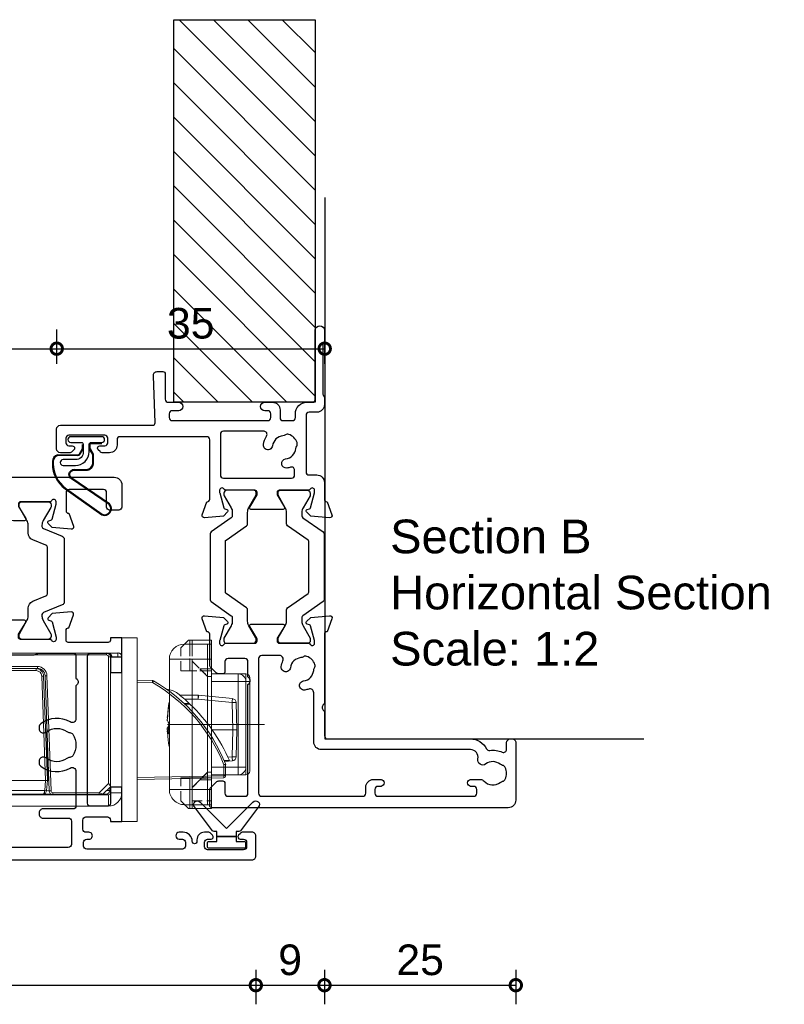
# Model space of a CAD drawing. Header units: millimetres. Extents: x 80 to 17288, y -2623 to 7492.
# Tile 41 of 125: x 387 to 487, y 6015 to 6143. Entities that reach past the tile are written whole.
import ezdxf

# ---------------------------------------------------------------- set-up
doc = ezdxf.new("R2010")
doc.units = ezdxf.units.MM
doc.linetypes.add('TH50 BF Type 5$0$CENTERX2', pattern=[20.32, 12.7, -2.54, 2.54, -2.54])
doc.linetypes.add('TH50 BF Type 5$0$HIDDEN', pattern=[1.905, 1.27, -0.635])
for name, color, linetype in [('Extrusion', 2, 'Continuous'), ('Gray', 8, 'Continuous'), ('Gussets', 1, 'Continuous'), ('polyamide', 6, 'Continuous')]:
    doc.layers.add(name, color=color, linetype=linetype)
doc.layers.add('UNO-Dark Grey', color=7, linetype='Continuous', lineweight=13, true_color=0x44474e)
doc.styles.add('UNO Text', font='arial.ttf')
doc.dimstyles.new('UNO', dxfattribs={"dimtxt": 2, "dimasz": 1.5, "dimexe": 1.25, "dimexo": 0.625, "dimtad": 1, "dimdec": 1, "dimzin": 9, "dimtxsty": 'UNO Text', "dimblk": 'DOTSMALL', "dimcen": 2.5, "dimadec": 0, "dimazin": 0, "dimtfac": 1, "dimtdec": 1, "dimtmove": 0, "dimatfit": 3, "dimfxl": 1, "dimfxlon": 1, "dimarcsym": 0})

# ---------------------------------------------------------------- blocks, each defined once
blk = doc.blocks.new('_DotSmall')
at = {"color": 0, "linetype": 'ByBlock', "const_width": 0.5}
blk.add_lwpolyline([(-0.0625, 0, 1), (0.0625, 0, 1)], format="xyb", close=True, dxfattribs=at)
blk = doc.blocks.new('*D8')
at = {"color": 0, "lineweight": -2, "transparency": 16777216}
for p, q in [((317.48, 6098.43), (317.48, 6102.93)), ((391.47, 6098.43), (391.47, 6102.93)), ((317.48, 6100.43), (391.47, 6100.43))]:
    blk.add_line(p, q, dxfattribs=at)
at = {"layer": 'Defpoints', "color": 0, "transparency": 16777216}
for p in [(391.47, 6100.43), (391.47, 6088.68), (317.48, 6081.63)]:
    blk.add_point(p, dxfattribs=at)
at = {"color": 0, "lineweight": -2, "transparency": 16777216, "xscale": 3, "yscale": 3, "zscale": 3, "rotation": 180}
blk.add_blockref('_DotSmall', (317.48, 6100.43), dxfattribs=at)
at = {"color": 0, "lineweight": -2, "transparency": 16777216, "xscale": 3, "yscale": 3, "zscale": 3}
blk.add_blockref('_DotSmall', (391.47, 6100.43), dxfattribs=at)
at = {"color": 0, "transparency": 16777216, "insert": (354.47, 6103.68), "char_height": 4, "attachment_point": 5, "style": 'UNO Text'}
blk.add_mtext('74', dxfattribs=at)
blk = doc.blocks.new('*D9')
at = {"color": 0, "lineweight": -2, "transparency": 16777216}
for p, q in [((391.47, 6098.43), (391.47, 6102.93)), ((426.48, 6098.43), (426.48, 6102.93)), ((391.47, 6100.43), (426.48, 6100.43))]:
    blk.add_line(p, q, dxfattribs=at)
at = {"layer": 'Defpoints', "color": 0, "transparency": 16777216}
for p in [(426.48, 6100.43), (391.47, 6088.68), (426.48, 6084.8)]:
    blk.add_point(p, dxfattribs=at)
at = {"color": 0, "lineweight": -2, "transparency": 16777216, "xscale": 3, "yscale": 3, "zscale": 3, "rotation": 180}
blk.add_blockref('_DotSmall', (391.47, 6100.43), dxfattribs=at)
at = {"color": 0, "lineweight": -2, "transparency": 16777216, "xscale": 3, "yscale": 3, "zscale": 3}
blk.add_blockref('_DotSmall', (426.48, 6100.43), dxfattribs=at)
at = {"color": 0, "transparency": 16777216, "insert": (408.97, 6103.73), "char_height": 4, "attachment_point": 5, "style": 'UNO Text'}
blk.add_mtext('35', dxfattribs=at)
blk = doc.blocks.new('*D15')
at = {"color": 0, "lineweight": -2, "transparency": 16777216}
for p, q in [((337.48, 6019.24), (337.48, 6014.74)), ((417.48, 6019.24), (417.48, 6014.74)), ((337.48, 6017.24), (417.48, 6017.24))]:
    blk.add_line(p, q, dxfattribs=at)
at = {"layer": 'Defpoints', "color": 0, "transparency": 16777216}
for p in [(337.48, 6061.38), (417.48, 6034.63), (417.48, 6017.24)]:
    blk.add_point(p, dxfattribs=at)
at = {"color": 0, "lineweight": -2, "transparency": 16777216, "xscale": 3, "yscale": 3, "zscale": 3, "rotation": 180}
blk.add_blockref('_DotSmall', (337.48, 6017.24), dxfattribs=at)
at = {"color": 0, "lineweight": -2, "transparency": 16777216, "xscale": 3, "yscale": 3, "zscale": 3}
blk.add_blockref('_DotSmall', (417.48, 6017.24), dxfattribs=at)
at = {"color": 0, "transparency": 16777216, "insert": (377.48, 6020.53), "char_height": 4, "attachment_point": 5, "style": 'UNO Text'}
blk.add_mtext('80', dxfattribs=at)
blk = doc.blocks.new('*D16')
at = {"color": 0, "lineweight": -2, "transparency": 16777216}
for p, q in [((417.48, 6019.24), (417.48, 6014.74)), ((426.45, 6019.24), (426.45, 6014.74)), ((417.48, 6017.24), (426.45, 6017.24))]:
    blk.add_line(p, q, dxfattribs=at)
at = {"layer": 'Defpoints', "color": 0, "transparency": 16777216}
for p in [(426.45, 6094.18), (417.48, 6035.43), (426.45, 6017.24)]:
    blk.add_point(p, dxfattribs=at)
at = {"color": 0, "lineweight": -2, "transparency": 16777216, "xscale": 3, "yscale": 3, "zscale": 3, "rotation": 180}
blk.add_blockref('_DotSmall', (417.48, 6017.24), dxfattribs=at)
at = {"color": 0, "lineweight": -2, "transparency": 16777216, "xscale": 3, "yscale": 3, "zscale": 3}
blk.add_blockref('_DotSmall', (426.45, 6017.24), dxfattribs=at)
at = {"color": 0, "transparency": 16777216, "insert": (421.96, 6020.53), "char_height": 4, "attachment_point": 5, "style": 'UNO Text'}
blk.add_mtext('9', dxfattribs=at)
blk = doc.blocks.new('*D17')
at = {"color": 0, "lineweight": -2, "transparency": 16777216}
for p, q in [((426.45, 6019.24), (426.45, 6014.74)), ((451.45, 6019.24), (451.45, 6014.74)), ((426.45, 6017.24), (451.45, 6017.24))]:
    blk.add_line(p, q, dxfattribs=at)
at = {"layer": 'Defpoints', "color": 0, "transparency": 16777216}
for p in [(426.45, 6094.18), (451.45, 6044.6), (451.45, 6017.24)]:
    blk.add_point(p, dxfattribs=at)
at = {"color": 0, "lineweight": -2, "transparency": 16777216, "xscale": 3, "yscale": 3, "zscale": 3, "rotation": 180}
blk.add_blockref('_DotSmall', (426.45, 6017.24), dxfattribs=at)
at = {"color": 0, "lineweight": -2, "transparency": 16777216, "xscale": 3, "yscale": 3, "zscale": 3}
blk.add_blockref('_DotSmall', (451.45, 6017.24), dxfattribs=at)
at = {"color": 0, "transparency": 16777216, "insert": (438.95, 6020.53), "char_height": 4, "attachment_point": 5, "style": 'UNO Text'}
blk.add_mtext('25', dxfattribs=at)
blk = doc.blocks.new('BACKSEAL1.5')
at = {"layer": 'Gussets'}
for points in [[(-0.35, -2.9), (0.3, -2.9), (0.3, -1.65), (0.3, -0.4), (-0.35, -0.4), (-0.35, -0.02, 0.233448), (-0.45, 0.18), (-3.55, 2.55, 0.936585), (-4.2, 1.8), (-0.75, -1.65), (-4.2, -5.1, 0.936585), (-3.55, -5.85), (-0.45, -3.48, 0.233448), (-0.35, -3.28)], [(1.6, 0.85), (1.2, 0.85, 0.414214), (0.95, 0.6), (0.95, -0.4), (0.3, -0.4), (0.3, -1.65), (0.3, -2.9), (0.95, -2.9), (0.95, -3.9, 0.414214), (1.2, -4.15), (1.6, -4.15, 0.414214), (1.85, -3.9), (1.85, -1.65), (1.85, 0.6, 0.414214)]]:
    blk.add_lwpolyline(points, format="xyb", close=True, dxfattribs=at)
blk = doc.blocks.new('521000')
at = {"layer": 'Extrusion'}
for points in [[(51, 28.8), (51.5, 28.8, -0.414214), (53, 27.3), (53, 26.6, 0.414214), (53.4, 26.2), (62.41, 26.2, -0.986364), (62.41, 25), (61, 25, -0.198912), (60.79, 25.09), (60.77, 25.11, 0.198912), (60.55, 25.2), (54.07, 25.2, 0.198912), (53.86, 25.11), (53.84, 25.09, -0.198962), (53.63, 25), (52.7, 25, -0.41415), (51.7, 26), (51.7, 27, 0.414214), (51.3, 27.4), (43.9, 27.4, 0.414214), (43.5, 27), (43.5, 26, -0.41422), (42.5, 25), (40.3, 25, 0.414157), (40, 24.7), (40, 24.64), (38.3, 24.02, -0.548619), (37.9, 24.33), (38.12, 26.8), (38.66, 27.34, -0.57735), (38.99, 27.25), (39.07, 26.97, 0.267949), (39.21, 26.83), (41.16, 26.31, 0.065543), (41.24, 26.3), (41.5, 26.3, 0.767227), (41.65, 26.86, -0.267949), (41.5, 27.12), (41.5, 30.9, 0.414214), (41.2, 31.2), (40.89, 31.2), (39.3, 30.23, -0.579702), (39, 30.4), (39, 34.6, -0.576766), (39.3, 34.77), (40.89, 33.8), (41.2, 33.8, 0.414214), (41.5, 34.1), (41.5, 37.88, -0.267949), (41.65, 38.14, 0.767227), (41.5, 38.7), (41.24, 38.7, 0.065543), (41.16, 38.69), (39.21, 38.17, 0.267949), (39.07, 38.02), (38.99, 37.75, -0.57735), (38.66, 37.66), (38.12, 38.2), (37.9, 40.67, -0.548619), (38.3, 40.98), (40, 40.36), (40, 40.3, 0.414157), (40.3, 40), (48.1, 40, 0.414217), (48.5, 40.4), (48.5, 51.7, 0.414214), (48.1, 52.1), (47.4, 52.1, -0.414193), (46.4, 53.1), (46.4, 53.97, -0.2), (46.55, 54.32), (46.79, 54.56, -0.2), (47, 54.65, -0.41), (47.3, 54.35), (47.3, 53.7, 0.414189), (47.7, 53.3), (48.3, 53.3, 0.414214), (48.7, 53.7), (48.7, 58.4, 0.414214), (48.3, 58.8), (47.7, 58.8, 0.41418), (47.3, 58.4), (47.3, 58.1), (47.3, 57.95, -0.41), (47, 57.65, -0.2), (46.79, 57.74), (46.55, 57.98, -0.2), (46.4, 58.33), (46.4, 59.5, -0.41), (46.9, 60), (49.5, 60, -0.41), (50, 59.5), (50, 47.44, 0.425129), (50.31, 47.14), (56.45, 47.36, -0.4453), (57, 46.87), (57, 46.1, -0.414214), (56.7, 45.8), (53.4, 45.8, 0.41428), (53, 45.4), (53, 44.05, -1), (51.9, 44.05), (51.9, 44.9, 0.414129), (51.5, 45.3), (51, 45.3, 0.414234), (50.6, 44.9), (50.6, 32.4, 0.414214), (51, 32), (51.5, 32, 0.414205), (51.9, 32.4), (51.9, 32.8, -0.996705), (53, 32.8), (53, 31.8, -0.414566), (52, 30.8), (51, 30.8, 0.414214), (50.6, 30.4), (50.6, 29.2, 0.414213)], [(21.5, 27.12, -0.267769), (21.35, 26.86, 0.76736), (21.5, 26.3), (21.76, 26.3, 0.065543), (21.84, 26.31), (23.79, 26.83, 0.267949), (23.93, 26.97), (24.01, 27.25, -0.57735), (24.34, 27.34), (24.88, 26.8), (25.1, 24.33, -0.548619), (24.7, 24.02), (23, 24.64), (23, 24.7, 0.414071), (22.7, 25), (13.6, 25), (13.45, 25.15, 0.414214), (12.75, 25.15), (12.6, 25), (9.4, 25, 0.414214), (9, 24.6), (9, 5.93, -0.277503), (7.71, 3.81, 0.316398), (7.5, 3.4, -0.138989), (7.26, 1.76, 0.543442), (7.63, 1.2), (8.5, 1.2, -0.414081), (9, 0.7), (9, 0.5, -0.414214), (8.5, 0), (1, 0, -0.414213), (0, 1), (0, 39.7, -0.414214), (0.3, 40), (2.29, 40, -0.198912), (2.65, 39.85), (3.35, 39.15, -0.198913), (3.5, 38.79), (3.5, 38.3, -0.414214), (3.2, 38), (1.9, 38, 0.414214), (1.5, 37.6), (1.5, 35.4, 0.414214), (1.9, 35), (16.1, 35), (16.25, 34.85, 0.414214), (16.95, 34.85), (17.1, 35), (19.1, 35, 0.414214), (19.5, 35.4), (19.5, 37.6, 0.414214), (19.1, 38), (17.8, 38, -0.414214), (17.5, 38.3), (17.5, 38.79, -0.2), (17.65, 39.15), (18.35, 39.85, -0.2), (18.71, 40), (22.7, 40, 0.414071), (23, 40.3), (23, 40.36), (24.7, 40.98, -0.548619), (25.1, 40.67), (24.88, 38.2), (24.34, 37.66, -0.57735), (24.01, 37.75), (23.93, 38.02, 0.267949), (23.79, 38.17), (21.84, 38.69, 0.065543), (21.76, 38.7), (21.5, 38.7, 0.76736), (21.35, 38.14, -0.267949), (21.5, 37.88), (21.5, 34.1, 0.414214), (21.8, 33.8), (22.02, 33.8, 0.137872), (22.17, 33.84), (23.7, 34.77, -0.585524), (24, 34.6), (24, 30.4, -0.585524), (23.7, 30.23), (22.17, 31.16, 0.137872), (22.02, 31.2), (21.8, 31.2, 0.414214), (21.5, 30.9)], [(2.7, 19.6, -0.414202), (3.7, 18.6), (3.7, 17.6, -0.889365), (2.8, 17.6), (2.8, 18, 0.414214), (2.4, 18.4), (1.9, 18.4, 0.414202), (1.5, 18), (1.5, 5.5, 0.414213), (1.9, 5.1), (2.4, 5.1, 0.414215), (2.8, 5.5), (2.8, 5.9, -0.889355), (3.7, 5.9), (3.7, 4.61, -0.219162), (3.49, 4.15, 0.403571), (3.32, 2.03, -0.12305), (3.46, 1.72, 0.239134), (3.74, 1.37, 0.221126), (5.26, 1.37, 0.239134), (5.54, 1.72, -0.12305), (5.68, 2.03, 0.347448), (5.72, 3.93, -0.702074), (6.38, 4.96, 0.481745), (7.6, 5.94), (7.6, 25.4, -0.414156), (8.6, 26.4), (15.04, 26.4, 0.513003), (15.51, 27.06, -0.048433), (15.39, 27.57, -1.000832), (16.58, 27.73, 0.348271), (17.95, 26.41, -0.12305), (18.27, 26.3, 0.239134), (18.72, 26.24, 0.221428), (19.79, 27.31, 0.239134), (19.74, 27.76, -0.12305), (19.62, 28.08, 0.348271), (18.3, 29.45, -1.000832), (18.46, 30.64, -0.070793), (19.2, 30.43, 0.541477), (19.9, 30.89), (19.9, 33.2, 0.414214), (19.5, 33.6), (1.9, 33.6, 0.414214), (1.5, 33.2), (1.5, 20, 0.414214), (1.9, 19.6)]]:
    blk.add_lwpolyline(points, format="xyb", close=True, dxfattribs=at)
blk.add_lwpolyline([(48.58, 32.57, 0.59317), (49.2, 32.9), (49.2, 38.2, 0.414223), (48.8, 38.6), (43.48, 38.6, 0.40033), (43.1, 38.2), (43.1, 29.3, 0.414214), (43.5, 28.9), (44.13, 28.9, 0.510119), (44.51, 29.42, -0.046438), (44.4, 29.92, -0.995868), (45.59, 30.07, 0.348271), (46.96, 28.75, -0.12305), (47.28, 28.63, 0.239134), (47.72, 28.58, 0.221428), (48.8, 29.65, 0.239134), (48.74, 30.1, -0.12305), (48.63, 30.42, 0.348271), (47.31, 31.79, -1.000832), (47.47, 32.98, -0.110255), (48.58, 32.57)], format="xyb", dxfattribs=at)
blk.add_lwpolyline([(21.5, 27.73), (21.5, 27.73)], close=True, dxfattribs=at)
at = {"layer": 'polyamide'}
for points in [[(21.9, 33.94), (22.11, 33.94, 0.131652), (22.21, 33.97), (23.79, 34.88, -0.131652), (24.39, 35.04), (25.88, 35.04, 0.244698), (26.13, 35.17), (28.01, 37.85, -0.244698), (28.18, 37.94), (34.82, 37.94, -0.244698), (34.99, 37.85), (36.87, 35.17, 0.244698), (37.11, 35.04), (38.61, 35.04, -0.131652), (39.21, 34.88), (40.84, 33.94), (41.2, 33.94, 0.414214), (41.5, 34.24), (41.5, 37.74, 0.414214), (41.1, 38.14), (40.89, 38.14, 0.131652), (40.79, 38.11), (39.21, 37.2, -0.131652), (38.61, 37.04), (38.16, 37.04, -0.244698), (37.91, 37.17), (36.06, 39.81, 0.244698), (35.81, 39.94), (27.19, 39.94, 0.244698), (26.94, 39.81), (25.09, 37.17, -0.103471), (25, 37.08, -0.13774), (24.84, 37.04), (24.39, 37.04, -0.131652), (23.79, 37.2), (22.16, 38.14), (21.8, 38.14, 0.414998), (21.5, 37.84), (21.5, 34.34, 0.414214)], [(21.9, 31.06), (22.11, 31.06, -0.131652), (22.21, 31.03), (23.79, 30.12, 0.131652), (24.39, 29.96), (25.88, 29.96, -0.244698), (26.13, 29.83), (28.01, 27.15, 0.244698), (28.18, 27.06), (34.82, 27.06, 0.244698), (34.99, 27.15), (36.87, 29.83, -0.244698), (37.11, 29.96), (38.61, 29.96, 0.131652), (39.21, 30.12), (40.84, 31.06), (41.2, 31.06, -0.414214), (41.5, 30.76), (41.5, 27.26, -0.414214), (41.1, 26.86), (40.89, 26.86, -0.131652), (40.79, 26.89), (39.21, 27.8, 0.131652), (38.61, 27.96), (38.16, 27.96, 0.244698), (37.91, 27.83), (36.06, 25.19, -0.244698), (35.81, 25.06), (27.19, 25.06, -0.244698), (26.94, 25.19), (25.09, 27.83, 0.103471), (25, 27.92, 0.13774), (24.84, 27.96), (24.39, 27.96, 0.131652), (23.79, 27.8), (22.16, 26.86), (21.8, 26.86, -0.414998), (21.5, 27.16), (21.5, 30.66, -0.414214)]]:
    blk.add_lwpolyline(points, format="xyb", close=True, dxfattribs=at)
blk = doc.blocks.new('522200')
at = {"layer": 'Extrusion'}
for points in [[(48.4, 19.9), (48.4, 24.4, 0.414214), (48, 24.8), (45.6, 24.8, 0.414214), (45.3, 24.5), (45.3, 24.44), (43.6, 23.82, -0.548619), (43.2, 24.13), (43.42, 26.6), (43.96, 27.14, -0.57735), (44.29, 27.05), (44.37, 26.77, 0.267949), (44.51, 26.63), (46.5, 26.1), (46.8, 26.1, 0.767327), (46.95, 26.66, -0.267949), (46.8, 26.92), (46.8, 30.73, 0.414214), (46.5, 31.03), (46.19, 31.03), (44.6, 30.06, -0.585524), (44.3, 30.23), (44.3, 31.65, -0.261413), (44.78, 32.51), (47.92, 34.42, 0.261413), (48.4, 35.28), (48.4, 69.55, 0.261413), (47.92, 70.4), (44.78, 72.32, -0.261413), (44.3, 73.17), (44.3, 74.6, -0.585524), (44.6, 74.77), (46.19, 73.8), (46.5, 73.8, 0.414214), (46.8, 74.1), (46.8, 77.88, -0.267949), (46.95, 78.14, 0.76731), (46.8, 78.7), (46.54, 78.7, 0.065543), (46.46, 78.69), (44.51, 78.17, 0.267949), (44.37, 78.03), (44.29, 77.75, -0.57735), (43.96, 77.66), (43.42, 78.2), (43.2, 80.67, -0.548619), (43.6, 80.98), (45.3, 80.36), (45.3, 80.3, 0.414204), (45.6, 80), (48.3, 80, 0.414213), (48.7, 80.4), (48.7, 91.9, 0.414214), (48.3, 92.3), (47.4, 92.3, -0.41404), (46.4, 93.3), (46.4, 93.77, -0.198912), (46.54, 94.12), (46.79, 94.36, -0.198912), (47, 94.45), (47, 94.45, -0.414214), (47.3, 94.15), (47.3, 93.7, 0.413403), (47.7, 93.3), (48.3, 93.3, 0.414214), (48.7, 93.7), (48.7, 98.4, 0.414214), (48.3, 98.8), (47.7, 98.8, 0.414214), (47.3, 98.4), (47.3, 97.95, -0.414214), (47, 97.65), (47, 97.65, -0.198912), (46.79, 97.74), (46.54, 97.98, -0.198912), (46.4, 98.33), (46.4, 99.5, -0.414214), (46.9, 100), (56.7, 100, -0.414214), (57, 99.7), (57, 33.39, -0.717885), (56.28, 33.15), (54.95, 34.9, 0.234069), (54.55, 35.1), (53.69, 35.1), (53.55, 35.24, 0.414214), (52.85, 35.24), (52.71, 35.1), (51.85, 35.1, 0.234069), (51.45, 34.9), (50.1, 33.13, 0.164222), (50, 32.83), (50, 18.5, -0.414214), (49, 17.5), (46.1, 17.5, -0.414214), (45.7, 17.9), (45.7, 19.1, -0.414214), (46.1, 19.5), (48, 19.5, 0.414214)], [(50, 42.09), (50, 51.8, -0.414214), (50.4, 52.2), (51, 52.2, 1), (51, 53.3), (50.4, 53.3, -0.414214), (50, 53.7), (50, 98.1, -0.414214), (50.4, 98.5), (54.8, 98.5, -0.414214), (55.2, 98.1), (55.2, 53.7, -0.414213), (54.8, 53.3), (54.5, 53.3, 1), (54.5, 52.2), (54.8, 52.2, -0.414214), (55.2, 51.8), (55.2, 42.35, -0.299503), (54.96, 41.98, 0.502765), (54.72, 40.96, -0.330962), (54.73, 38.7, 0.14398), (54.6, 38.34, -0.245791), (54.35, 37.92, -0.280014), (52.05, 37.92, -0.245791), (51.8, 38.34, 0.14398), (51.67, 38.7, -0.336408), (51.71, 41, 0.979954), (50.7, 41.83, -0.696704)], [(31.3, 74.6, 0.585524), (31, 74.77), (29.47, 73.84, -0.137872), (29.32, 73.8), (29.1, 73.8, -0.414214), (28.8, 74.1), (28.8, 77.88, 0.267949), (28.65, 78.14, -0.767327), (28.8, 78.7), (29.06, 78.7, -0.065543), (29.14, 78.69), (31.09, 78.17, -0.267949), (31.23, 78.03), (31.31, 77.75, 0.57735), (31.64, 77.66), (32.18, 78.2), (32.4, 80.67, 0.548619), (32, 80.98), (30.3, 80.36), (30.3, 80.3, -0.414214), (30, 80), (25.49, 80, 0.635387), (24.99, 78.93, -0.331343), (25, 76.33, 0.14918), (24.87, 75.94, -0.237824), (24.65, 75.55, -0.306676), (21.85, 75.55, -0.237824), (21.63, 75.94, 0.14918), (21.49, 76.33, -0.331343), (21.51, 78.93, 0.635387), (21, 80), (18.71, 80, 0.198912), (18.35, 79.85), (17.65, 79.15, 0.198912), (17.5, 78.79), (17.5, 78.3, 0.414214), (17.8, 78), (19.1, 78, -0.414214), (19.5, 77.6), (19.5, 75.4, -0.414214), (19.1, 75), (13.6, 75), (13.45, 74.85, -0.414214), (12.75, 74.85), (12.6, 75), (1.9, 75, -0.414214), (1.5, 75.4), (1.5, 77.6, -0.414214), (1.9, 78), (3.2, 78, 0.414214), (3.5, 78.3), (3.5, 78.79, 0.198912), (3.35, 79.15), (2.65, 79.85, 0.198912), (2.29, 80), (0.3, 80, 0.414214), (0, 79.7), (0, 0.5, 0.414249), (0.5, 0), (3.1, 0, 0.415107), (3.6, 0.5), (3.6, 1.67, 0.198912), (3.45, 2.02), (3.21, 2.26, 0.668195), (2.7, 2.05), (2.7, 1.6, -0.41534), (2.3, 1.2), (1.7, 1.2, -0.414214), (1.3, 1.6), (1.3, 6.3, -0.414214), (1.7, 6.7), (2.3, 6.7, -0.413964), (2.7, 6.3), (2.7, 5.85, 0.668179), (3.21, 5.64), (3.45, 5.88, 0.198912), (3.6, 6.23), (3.6, 6.7, 0.414008), (2.6, 7.7), (2.4, 7.7, -1), (2.4, 8.3, 0.414216), (3.6, 9.5), (3.6, 10, 1), (2.7, 10), (2.7, 9.6, -0.414214), (2.3, 9.2), (1.8, 9.2, -0.414213), (1.4, 9.6), (1.4, 22.1, -0.414214), (1.8, 22.5), (2.3, 22.5, -0.414224), (2.7, 22.1), (2.7, 21.8, 1.000011), (3.6, 21.8), (3.6, 22.2, -0.414196), (4, 22.6), (5.2, 22.6, -0.414214), (5.6, 22.2), (5.6, 19.4, -0.414214), (5.2, 19), (5, 19), (5, 17.5), (9.5, 17.5), (9.5, 19), (7.4, 19, -0.414214), (7, 19.4), (7, 21.6, -0.414214), (7.4, 22), (26.6, 22, -0.414214), (27, 21.6), (27, 19.4, -0.414214), (26.6, 19), (24.5, 19), (24.5, 17.5), (29, 17.5), (29, 19), (28.7, 19, -0.414214), (28.4, 19.3), (28.4, 24.5, -0.414214), (28.7, 24.8), (30, 24.8, -0.414214), (30.3, 24.5), (30.3, 24.44), (32, 23.82, 0.548619), (32.4, 24.13), (32.18, 26.6), (31.64, 27.14, 0.57735), (31.31, 27.05), (31.23, 26.77, -0.267949), (31.09, 26.63), (29.1, 26.1), (28.8, 26.1, -0.767327), (28.65, 26.66, 0.267949), (28.8, 26.92), (28.8, 30.73, -0.414214), (29.1, 31.03), (29.32, 31.03, -0.137872), (29.47, 30.99), (31, 30.06, 0.585524), (31.3, 30.23)], [(27, 28.35), (27, 23.8, -0.414214), (26.7, 23.5), (23.75, 23.5), (23.6, 23.35, -0.414214), (22.9, 23.35), (22.75, 23.5), (18.44, 23.5, -0.578263), (18.01, 24.25, 0.302535), (17.77, 28.1, 0.234673), (17.37, 28.3), (17.09, 28.3, 0.414214), (16.59, 27.8), (16.59, 27.73, 0.175091), (16.74, 27.31, -0.331343), (16.76, 24.71, 0.14918), (16.62, 24.32, -0.237824), (16.4, 23.93, -0.306676), (13.6, 23.93, -0.237824), (13.38, 24.32, 0.14918), (13.24, 24.71, -0.331332), (13.26, 27.31, 0.175481), (13.41, 27.73), (13.41, 27.8, 0.414214), (12.91, 28.3), (12.63, 28.3, 0.234674), (12.23, 28.1, 0.302535), (11.99, 24.25, -0.578265), (11.56, 23.5), (7.05, 23.5, -0.414213), (6.65, 23.9), (6.65, 27.8, 0.414214), (6.15, 28.3), (5.95, 28.3, 0.414214), (5.45, 27.8), (5.45, 24.5, -0.414214), (5.05, 24.1), (2, 24.1, -0.414214), (1.6, 24.5), (1.6, 73.1, -0.414214), (2, 73.5), (26.4, 73.5, -0.414214), (26.8, 73.1), (26.8, 72.5, 0.414214), (27.3, 72), (29.3, 72, -0.414214), (29.7, 71.6), (29.7, 33.23, -0.414214), (29.3, 32.83), (27.3, 32.83, 0.414214), (26.8, 32.33), (26.8, 28.96, 0.131652), (26.87, 28.71), (26.93, 28.6, -0.131652)]]:
    blk.add_lwpolyline(points, format="xyb", close=True, dxfattribs=at)
at = {"layer": 'polyamide'}
for points in [[(42.29, 79.54, 0.305731), (41.92, 79.79), (33.68, 79.79, 0.305731), (33.31, 79.54), (32.32, 77.07, -0.305731), (32.04, 76.89), (31.86, 76.89, -0.131652), (31.26, 77.05), (29.46, 78.09), (29.1, 78.09, 0.414214), (28.8, 77.79), (28.8, 74.29, 0.414214), (29.2, 73.89), (29.35, 73.89, 0.131652), (29.55, 73.94), (31.26, 74.93, -0.131652), (31.86, 75.09), (32.73, 75.09, 0.305731), (33.85, 75.84), (34.61, 77.74, -0.305731), (34.98, 77.99), (40.62, 77.99, -0.305731), (40.99, 77.74), (41.75, 75.84, 0.305731), (42.87, 75.09), (43.74, 75.09, -0.131652), (44.34, 74.93), (46.14, 73.89), (46.5, 73.89, 0.414214), (46.8, 74.19), (46.8, 77.69, 0.414214), (46.4, 78.09), (46.25, 78.09, 0.131652), (46.05, 78.03), (44.34, 77.05, -0.131652), (43.74, 76.89), (43.56, 76.89, -0.305731), (43.28, 77.07)], [(29.35, 26.74), (29.2, 26.74, -0.414214), (28.8, 27.14), (28.8, 30.54, -0.414214), (29.2, 30.94), (29.35, 30.94, -0.131652), (29.55, 30.89), (31.26, 29.9, 0.131652), (31.86, 29.74), (32.87, 29.74, -0.305731), (33.8, 29.12), (34.48, 27.43, 0.305731), (34.75, 27.24), (40.85, 27.24, 0.305731), (41.12, 27.43), (41.8, 29.12, -0.305731), (42.73, 29.74), (43.74, 29.74, 0.131652), (44.34, 29.9), (46.05, 30.89, -0.131652), (46.25, 30.94), (46.4, 30.94, -0.414214), (46.8, 30.54), (46.8, 27.14, -0.414214), (46.4, 26.74), (46.25, 26.74, -0.131652), (46.05, 26.8), (44.34, 27.78, 0.131652), (43.74, 27.94), (43.56, 27.94, 0.305731), (43.28, 27.75), (42.29, 25.29, -0.305731), (41.92, 25.04), (41.92, 25.04), (33.68, 25.04, -0.305731), (33.31, 25.29), (32.32, 27.75, 0.305731), (32.04, 27.94), (31.86, 27.94, 0.131652), (31.26, 27.78), (29.55, 26.8, -0.131652)]]:
    blk.add_lwpolyline(points, format="xyb", close=True, dxfattribs=at)
blk = doc.blocks.new('HD Lock')
at = {"color": 7, "linetype": 'Continuous'}
for p, q in [((0, 12), (0, -12)), ((2, 12), (0, 12)), ((2, 12), (2, -12)), ((-43, 8.5), (-43, 10)), ((-43, 10), (-40.5, 10)), ((-40.5, 10), (-1.75, 10)), ((-35.73, 10.22), (-30.43, 10.22)), ((-30.43, 10.22), (-20.27, 10.22)), ((-40.5, 8.5), (-43, 8.5)), ((-43, -9.77), (-42.84, 8.23)), ((-43, 4.5), (-43, 8)), ((-42.59, 8.48), (-40.34, 8.48)), ((-41.61, 8.5), (-41.61, 8.48)), ((-40.5, 8.5), (-1.75, 8.5)), ((-40.34, 8.48), (-24.02, 8.48)), ((-38.61, 8.48), (-38.61, 8.5)), ((-31.75, 8.5), (-31.75, 8.48)), ((-24.25, 8.48), (-24.25, 8.5)), ((-23.52, 7.99), (-22.99, -7.06)), ((-23.29, 6.62), (-23.2, 7.96)), ((-22.7, 8.42), (-10.33, 8.42)), ((-10.33, 8.42), (-9.23, 8.42)), ((-10.04, -7.06), (-9.51, 7.99)), ((-9.83, 7.96), (-9.74, 6.62)), ((-9.01, 8.48), (-2.95, 8.48)), ((-8.9, 8.5), (-8.9, 8.48)), ((-5.9, 8.48), (-5.9, 8.5)), ((-2.6, 8.48), (-2.95, 8.48)), ((-2.45, 8.42), (-2.08, 8.42)), ((-2.43, 8.4), (-1.5, 7.47)), ((-1.58, 7.96), (-1.55, 7.53)), ((-1.5, -9.5), (-1.5, 8.25)), ((-0.02, 8.53), (0, 8.53)), ((0, 8.53), (0, -9.53)), ((-22.81, -7.01), (-23.29, 6.62)), ((-23.04, 6.62), (-23.04, 6.62)), ((-23.04, 6.62), (-9.99, 6.62)), ((-9.74, 6.62), (-10.22, -7.01)), ((-9.99, 6.62), (-9.99, 6.62)), ((-9.56, 6.62), (-9.74, 6.62)), ((-9.66, 6.56), (-9.74, 6.56)), ((2, 6.51), (13.32, 6.27)), ((13.56, 6.02), (13.56, 4.52)), ((-43, 4.5), (-42.87, 4.5)), ((-43, 2), (-43, 4.5)), ((-23.22, 4.52), (-23.4, 4.52)), ((14.05, 4.03), (13.36, 4.03)), ((13.41, 4.16), (14.45, 4.06)), ((-23.34, 2.92), (-23.16, 2.92)), ((-23.34, 2.87), (-23.16, 2.87)), ((14.92, 3.55), (15, 0)), ((-43, 2), (-42.9, 2)), ((-42.9, 0.93), (-42.93, -0.33)), ((11.79, 0), (14.48, 0)), ((15, 0), (14.48, 0)), ((15, 0), (14.92, -3.55)), ((-42.93, -0.33), (-42.92, -0.87)), ((-42.93, -0.33), (-42.92, -0.33)), ((-23.23, -0.12), (-23.17, -0.12)), ((-23.17, -0.12), (-23.05, -0.12)), ((9.97, -4.5), (7.59, -4.5)), ((14.45, -4.06), (10.03, -4.5)), ((-22.91, -7.42), (-22.87, -5.49)), ((4, -6.42), (2, -6.46)), ((-22.77, -7.26), (-22.77, -7.66)), ((-21.99, -8.02), (-11.04, -8.02)), ((-11.22, -7.98), (-21.81, -7.98)), ((-40.5, -10.02), (-42.75, -10.02)), ((-2, -10.02), (-40.5, -10.02)), ((-20.75, -10.18), (-35.25, -10.18)), ((-31.95, -10.02), (-31.95, -10.12)), ((-25.21, -10.12), (-31.95, -10.12)), ((-24.05, -10.12), (-25.21, -10.12)), ((-24.05, -10.12), (-24.05, -10.02)), ((-0.51, -10.02), (-2, -10.02)), ((0, -9.5), (-1.5, -9.5)), ((-1.5, -9.5), (-1.5, -9.53)), ((-0.5, -10.02), (-0.51, -10.02)), ((-0.01, -9.5), (-0.01, -9.51)), ((2, -12), (0, -12))]:
    blk.add_line(p, q, dxfattribs=at)
at = {"color": 8, "linetype": 'Continuous'}
for p, q in [((-40.5, 10), (-40.5, 8.5)), ((-1.75, 8.5), (-1.75, 10)), ((-42.84, 8), (-43, 8)), ((-40.34, 8.23), (-40.5, -9.77)), ((-40.34, 8.23), (-40.34, 8.48)), ((-24.02, 8.23), (-40.34, 8.23)), ((-35.08, 8.5), (-35.08, 8.48)), ((-33.58, 8.5), (-33.58, 8.48)), ((-24.02, 8.23), (-24.02, 8.48)), ((-23.24, -7.07), (-23.77, 7.99)), ((-22.95, 7.96), (-23.04, 6.62)), ((-10.08, 7.96), (-22.95, 7.96)), ((-20.23, 8.42), (-20.16, 8.5)), ((-16.1, 8.5), (-16.1, 8.42)), ((-14.1, 8.5), (-14.1, 8.42)), ((-9.99, 6.62), (-10.08, 7.96)), ((-9.26, 7.99), (-9.79, -7.07)), ((-9.01, 8.23), (-9.01, 8.48)), ((-2.95, 8.23), (-9.01, 8.23)), ((-2.95, 8.23), (-2.95, 8.48)), ((-1.75, 7.02), (-2.95, 8.23)), ((-2.27, 8.5), (-2.3, 8.49)), ((-1.58, 7.96), (-1.98, 7.96)), ((-1.5, 8.08), (-1.61, 8.08)), ((-1.5, 8.25), (0, 8.25)), ((-23.04, 6.62), (-22.56, -7.01)), ((-10.47, -7.01), (-9.99, 6.62)), ((-9.66, 6.55), (-9.74, 6.55)), ((-9.56, 6.57), (-9.66, 6.55)), ((-9.66, 6.56), (-9.66, 6.55)), ((-1.75, -9.52), (-1.75, 7.02)), ((-9.85, -1.65), (-9.69, 5.59)), ((-9.69, 5.59), (-9.78, 5.59)), ((13.32, 6.02), (2, 6.26)), ((13.32, 4.57), (13.32, 6.02)), ((13.32, 6.02), (13.56, 6.02)), ((-23.21, 4.28), (-23.39, 4.28)), ((-23.15, 2.63), (-23.33, 2.63)), ((14.4, 3.55), (13.86, 3.6)), ((14.48, 0), (14.4, 3.55)), ((14.4, -3.55), (14.48, 0)), ((8.81, -3.44), (8.1, -3.43)), ((8.19, -3.35), (8.89, -3.35)), ((9.97, -3.99), (14.4, -3.55)), ((8.19, -3.99), (9.97, -3.99)), ((9.97, -4.5), (9.97, -3.99)), ((-22.87, -5.29), (-22.92, -7.4)), ((2, -6.21), (4, -6.17)), ((-22.26, -7.87), (-22.26, -7.99)), ((-21.99, -8.27), (-21.99, -8.02)), ((-11.04, -8.27), (-21.99, -8.27)), ((-21.81, -7.73), (-11.22, -7.73)), ((-21.81, -7.98), (-21.81, -7.73)), ((-11.22, -7.98), (-11.22, -7.73)), ((-11.04, -8.27), (-11.04, -8.02)), ((-40.5, -10.02), (-40.5, -9.77)), ((-40.5, -9.77), (-2, -9.77)), ((-2, -10.02), (-2, -9.77)), ((-1.5, -9.53), (-1.25, -9.53)), ((-1.25, -9.5), (-1.25, -9.53)), ((-1.25, -9.53), (-0.51, -9.53)), ((-0.51, -9.53), (-0.51, -9.5)), ((-0.51, -10.02), (-0.51, -9.53)), ((-0.5, -10.02), (-0.5, -10.02))]:
    blk.add_line(p, q, dxfattribs=at)
for points in [[(-40.34, 8.23), (-40.54, 8.23), (-40.73, 8.23), (-40.92, 8.23), (-41.11, 8.23), (-41.3, 8.23), (-41.48, 8.23), (-41.65, 8.23), (-41.81, 8.23), (-41.96, 8.23), (-42.11, 8.23), (-42.24, 8.23), (-42.36, 8.23), (-42.47, 8.23), (-42.57, 8.23), (-42.65, 8.23), (-42.72, 8.23), (-42.77, 8.23), (-42.81, 8.23), (-42.83, 8.23), (-42.84, 8.23)], [(-37.57, 8.5), (-37.58, 8.5), (-37.64, 8.48), (-37.64, 8.48)], [(-22.7, 8.42), (-22.74, 8.42), (-22.78, 8.4), (-22.82, 8.36), (-22.85, 8.32), (-22.88, 8.26), (-22.91, 8.19), (-22.93, 8.12), (-22.94, 8.04), (-22.95, 7.96)], [(-19.85, 8.5), (-19.95, 8.47), (-20.04, 8.42)], [(-10.08, 7.96), (-10.09, 8.04), (-10.1, 8.12), (-10.12, 8.19), (-10.15, 8.26), (-10.18, 8.32), (-10.21, 8.36), (-10.25, 8.4), (-10.29, 8.42), (-10.33, 8.42)], [(-9.69, 5.59), (-9.69, 5.73), (-9.68, 5.86), (-9.68, 5.98), (-9.68, 6.1), (-9.67, 6.21), (-9.67, 6.31), (-9.67, 6.39), (-9.66, 6.46), (-9.66, 6.52), (-9.66, 6.55)], [(-9.6, 5.59), (-9.61, 5.59), (-9.69, 5.59)], [(-23.19, -1.35), (-23.18, -0.69), (-23.17, -0.12)], [(-22.97, -2.53), (-23.03, -5.26), (-23.04, -5.76)], [(-43, -9.77), (-42.99, -9.77), (-42.97, -9.77), (-42.93, -9.77), (-42.88, -9.77), (-42.81, -9.77), (-42.73, -9.77), (-42.63, -9.77), (-42.52, -9.77), (-42.4, -9.77), (-42.27, -9.77), (-42.12, -9.77), (-41.97, -9.77), (-41.8, -9.77), (-41.63, -9.77), (-41.45, -9.77), (-41.27, -9.77), (-41.08, -9.77), (-40.89, -9.77), (-40.69, -9.77), (-40.5, -9.77)], [(-0.01, -9.51), (-0.02, -9.51), (-0.04, -9.51), (-0.08, -9.52), (-0.13, -9.52), (-0.19, -9.52), (-0.26, -9.52), (-0.34, -9.52), (-0.42, -9.52), (-0.51, -9.53)], [(0, -9.53), (-0.01, -9.52), (-0.01, -9.52)]]:
    blk.add_lwpolyline(points, dxfattribs=at)
at = {"color": 7, "linetype": 'Continuous'}
for points in [[(-11.86, 8.42), (-11.81, 8.44), (-11.67, 8.5)], [(-9.56, 6.58), (-9.61, 6.57), (-9.66, 6.57)]]:
    blk.add_lwpolyline(points, dxfattribs=at)
for centre, radius, start, end in [((-35.73, 9.97), 0.25, 90, 174.0304), ((-20.27, 9.97), 0.25, 5.9696, 90), ((-1.75, 8.25), 1.75, 0, 90), ((-41, 8), 2, 165.5225, 180), ((-42.59, 8.22), 0.25, 90, 179.5), ((-37.58, 8.32), 0.185, 86.6687, 120.3022), ((-32.83, 8.25), 0.25, 64.1581, 90), ((-24.02, 7.97), 0.5, 2, 89.9998), ((-22.7, 7.92), 0.5, 89.9998, 176.0002), ((-16.33, 8.27), 0.25, 37.1569, 64.6889), ((-10.33, 7.92), 0.5, 4.0001, 90.0001), ((-9.01, 7.97), 0.5, 90.0002, 178), ((-2.6, 8.22), 0.25, 45, 90), ((-2.39, 7.8), 0.702, 62.8874, 91.2619), ((-2.08, 7.92), 0.5, 3.9993, 90.0008), ((-1.75, 8.25), 0.25, 0, 90), ((-23.17, 3.67), 2.96, 87.5874, 92.4143), ((-9.86, 3.67), 2.96, 87.5856, 92.4127), ((-2.33, 7.69), 0.884, 310.8755, 339.5956), ((13.31, 6.02), 0.25, 0, 88.75), ((-6.87, 12.67), 22, 299.9745, 338.2671), ((-6.61, 12.96), 22.5, 313.5583, 336.6426), ((9.66, -14.68), 19.59, 78.5012, 79.23), ((14.4, 3.54), 0.52, 1.25, 84.3), ((-6.61, 12.95), 22.5, 308.1584, 313.2418), ((-6.36, 12.69), 22.14, 313.2387, 313.5579), ((14.4, -3.54), 0.52, 275.7, 358.75), ((5.75, -2.77), 2.5, 272.5371, 308.1586), ((9.97, -3.98), 0.52, 270, 275.7), ((3.99, -6.17), 0.25, 271.25, 299.9744), ((-21.99, -7.03), 1, 181.9999, 270.0001), ((-21.81, -6.98), 1, 182.0001, 270), ((-11.22, -6.98), 1, 270.0001, 358), ((-11.04, -7.03), 1, 269.9999, 358.0001), ((-42.75, -9.78), 0.25, 179.5, 270), ((-35.25, -9.93), 0.25, 203.3284, 270), ((-20.75, -9.93), 0.25, 270, 336.6716), ((-2, -9.53), 0.5, 270.0003, 359.9995), ((-0.51, -9.53), 0.5, 270, 1.25), ((-0.5, -9.53), 0.5, 270, 0)]:
    blk.add_arc(centre, radius, start, end, dxfattribs=at)
at = {"color": 8, "linetype": 'Continuous'}
for centre, radius, start, end in [((-24.02, 7.98), 0.25, 2.0009, 89.999), ((-23.45, 0.82), 7.17, 90.501, 92.4986), ((-23.07, 7.06), 0.908, 82.1032, 97.8968), ((-19.88, 8.28), 0.241, 35.6207, 63.2887), ((-19.07, 8.37), 0.229, 146.5705, 167.0921), ((-16.22, 8.37), 0.227, 146.5255, 166.6563), ((-16.37, 8.27), 0.249, 37.0651, 64.6065), ((-9.96, 7.06), 0.908, 82.1033, 97.8967), ((-9.61, 6.61), 1.37, 85.8616, 99.2589), ((-9.58, 0.82), 7.17, 87.5014, 89.499), ((-9.01, 7.98), 0.25, 90.0008, 177.9994), ((14.35, -43.25), 54.31, 107.9992, 108.5861), ((-2.41, 8.29), 0.213, 40.3641, 88.9831), ((10.45, 6.14), 2.87, 357.5046, 2.4954), ((-6.87, 12.67), 21.75, 299.9745, 338.141), ((74.82, -2.36), 60.71, 173.9329, 174.4131), ((14.66, -2.66), 6.21, 87.6017, 92.3983), ((14.66, 2.66), 6.21, 267.6017, 272.3983), ((74.83, 2.36), 60.72, 185.587, 186.0671), ((70.4, 1.92), 60.72, 185.587, 186.0671), ((1.13, -6.29), 2.87, 357.501, 2.499), ((1.2, -7.85), 3.26, 26.7095, 31.051), ((-22.93, -14.22), 7.16, 90.5007, 92.4998), ((-21.99, -7.02), 1.25, 182.0001, 270), ((-22.75, -3.42), 3.59, 269.0038, 272.9967), ((-21.81, -6.98), 0.75, 182.0002, 269.9998), ((-11.22, -6.98), 0.75, 269.9999, 358.0003), ((-11.04, -7.02), 1.25, 270.0001, 357.9999), ((-10.28, -3.42), 3.59, 267.0033, 270.9961), ((-10.1, -14.22), 7.16, 87.5002, 89.4993), ((-2, -9.52), 0.25, 270, 359.9996), ((-1.9, -9.37), 0.664, 260.9806, 346.3996), ((-1.69, -16.69), 7.16, 88.5004, 90.4998)]:
    blk.add_arc(centre, radius, start, end, dxfattribs=at)
blk = doc.blocks.new('H200')
at = {"linetype": 'TH50 BF Type 5$0$CENTERX2'}
blk.add_line((0, 1.94), (0, -12.72), dxfattribs=at)
at = {"linetype": 'Continuous'}
for p, q in [((-6.1, 0), (-5.6, 0)), ((-5.6, 0), (-5.12, 0)), ((-5.6, -0.5), (-5.6, 0)), ((-5.12, 0), (0.52, 0)), ((0.52, 0), (6.1, 0)), ((-6.6, -1.5), (-6.6, -0.5)), ((-5.6, -0.5), (-6.6, -0.5)), ((-5.6, -0.5), (5.6, -0.5)), ((-5.6, -0.5), (-5.6, -1.5)), ((6.6, -0.5), (5.6, -0.5)), ((5.6, -0.5), (5.6, -1.5)), ((6.6, -1.5), (6.6, -0.5)), ((-6.6, -2.5), (-6.6, -1.5)), ((-6.6, -1.5), (-5.6, -1.5)), ((-6.6, -5), (-6.6, -2.5)), ((-5.6, -1.5), (-5.6, -5)), ((5.6, -1.5), (-5.6, -1.5)), ((5.6, -1.5), (6.6, -1.5)), ((5.6, -5), (5.6, -1.5)), ((6.6, -1.5), (6.6, -2.5)), ((6.6, -2.5), (6.6, -5)), ((-11, -7.5), (-11, -5)), ((-11, -5), (-10.5, -5)), ((-10.5, -5.5), (-10.5, -5)), ((-10.5, -5), (-8.5, -5)), ((-5.6, -5), (-8.5, -5)), ((-8.5, -5), (-8.5, -5.5)), ((8.5, -5), (5.6, -5)), ((8.5, -5), (10.5, -5)), ((8.5, -5.5), (8.5, -5)), ((10.5, -5), (11, -5)), ((10.5, -5), (10.5, -5.5)), ((11, -5), (11, -7.5)), ((-10.5, -5.5), (-10.5, -8.5)), ((-10.5, -5.5), (-8.5, -5.5)), ((-8.5, -5.5), (8.5, -5.5)), ((-8.5, -10.5), (-8.5, -5.5)), ((8.5, -10.5), (8.5, -5.5)), ((8.5, -5.5), (10.5, -5.5)), ((10.5, -8.5), (10.5, -5.5)), ((-10.5, -7.5), (-11, -7.5)), ((-11, -7.5), (-11, -7.83)), ((11, -7.5), (10.5, -7.5)), ((11, -7.5), (11, -7.83)), ((-11, -8), (-11, -7.83)), ((-11, -7.83), (-10.5, -7.83)), ((10.5, -7.83), (11, -7.83)), ((11, -7.83), (11, -8)), ((8.5, -10.5), (-8.5, -10.5)), ((-2.97, -10.5), (-2.71, -10.56)), ((0.24, -10.56), (0.37, -10.61)), ((0.71, -10.62), (0.71, -10.61)), ((2.75, -10.55), (2.72, -10.55)), ((2.83, -10.53), (2.97, -10.5))]:
    blk.add_line(p, q, dxfattribs=at)
at = {"linetype": 'TH50 BF Type 5$0$HIDDEN'}
for p, q in [((-11, -5), (-11, -6.17)), ((-7, -5), (-11, -5)), ((-11, -6.17), (-11, -5)), ((-10, -5), (-11, -5)), ((-11, -5), (-11, -7.5)), ((-10.5, -5), (-10, -5)), ((-8.5, -5), (-10, -5)), ((-8.5, -5), (-8.5, -5.5)), ((-8.5, -5), (-7.25, -5)), ((-7.25, -5), (-7.25, -5.5)), ((-7.25, -6.5), (-7.25, -5)), ((-7.25, -5), (-6.25, -5)), ((-6.25, -5), (-7.25, -5)), ((-7, -5), (-7, -7.5)), ((-6, -5), (-7, -5)), ((-7, -6.17), (-7, -5)), ((-7, -5), (-7, -6.17)), ((-7, -5), (-6, -5)), ((-5.5, -5), (-6.5, -5)), ((-6.5, -5), (-5.5, -5)), ((-6.25, -5), (6.25, -5)), ((-6.25, -5), (-6.25, -5.5)), ((6, -5), (-6, -5)), ((5.5, -5), (-5.5, -5)), ((-5.5, -5), (-4.5, -5)), ((-4.5, -5), (4.5, -5)), ((4.5, -5), (5.5, -5)), ((6.5, -5), (5.5, -5)), ((5.5, -5), (6.5, -5)), ((7, -5), (6, -5)), ((6, -5), (7, -5)), ((6.25, -5), (7.25, -5)), ((7.25, -5), (6.25, -5)), ((6.25, -5.5), (6.25, -5)), ((7, -7.5), (7, -5)), ((7, -5), (7, -6.17)), ((11, -5), (7, -5)), ((7, -6.17), (7, -5)), ((7.25, -5), (7.25, -5.5)), ((7.25, -5), (8.5, -5)), ((7.25, -5), (7.25, -6.5)), ((8.5, -5), (8.5, -5.5)), ((10, -5), (8.5, -5)), ((10, -5), (10.5, -5)), ((11, -5), (10, -5)), ((10, -7.5), (10, -5)), ((11, -6.17), (11, -5)), ((11, -5), (11, -6.17)), ((11, -7.5), (11, -5)), ((-11, -6.5), (-11, -6.17)), ((-8.5, -5.5), (8.5, -5.5)), ((-8.5, -5.5), (-7.25, -5.5)), ((-6.25, -5.5), (-8.25, -7.5)), ((-7.25, -5.5), (7.25, -5.5)), ((-7.25, -5.5), (-7.25, -6.5)), ((-7, -6.5), (-7, -6.17)), ((8.25, -7.5), (6.25, -5.5)), ((7, -6.17), (7, -6.5)), ((7.25, -5.5), (8.5, -5.5)), ((7.25, -5.5), (7.25, -6.5)), ((11, -6.5), (11, -6.17)), ((-7, -7.5), (-11, -7.5)), ((-11, -7.83), (-11, -7.5)), ((-11, -7.5), (-10, -7.5)), ((-10, -7.5), (-10.5, -7.5)), ((10, -7.5), (-10, -7.5)), ((-8.25, -7.5), (-7.25, -6.5)), ((8.25, -7.5), (-8.25, -7.5)), ((-7, -7.5), (-6, -7.5)), ((-7, -7.5), (-7, -7.83)), ((-6, -7.5), (-7, -7.5)), ((-6.5, -7.5), (-5.5, -7.5)), ((-6.5, -7.5), (-5.5, -7.5)), ((6, -7.5), (-6, -7.5)), ((5.5, -7.5), (-5.5, -7.5)), ((-4.5, -7.5), (-5.5, -7.5)), ((-4.5, -7.5), (4.5, -7.5)), ((5.5, -7.5), (4.5, -7.5)), ((5.5, -7.5), (6.5, -7.5)), ((5.5, -7.5), (6.5, -7.5)), ((6, -7.5), (7, -7.5)), ((7, -7.5), (6, -7.5)), ((7, -7.83), (7, -7.5)), ((11, -7.5), (7, -7.5)), ((7.25, -6.5), (8.25, -7.5)), ((10.5, -7.5), (10, -7.5)), ((10, -7.5), (11, -7.5)), ((11, -7.83), (11, -7.5)), ((-11, -7.83), (-11, -8)), ((-7, -7.83), (-11, -7.83)), ((-10.5, -7.83), (-7, -7.83)), ((-7, -9), (-10, -9)), ((-7, -7.83), (-7, -9)), ((-7, -9), (-7, -7.83)), ((7, -9), (7, -7.83)), ((7, -7.83), (7, -9)), ((7, -7.83), (10.5, -7.83)), ((11, -7.83), (7, -7.83)), ((10, -9), (7, -9)), ((11, -8), (11, -7.83))]:
    blk.add_line(p, q, dxfattribs=at)
for points in [[(-6.25, -5.5), (-6.42, -5.67), (-6.59, -5.84), (-6.75, -6), (-6.89, -6.14), (-7.02, -6.27), (-7.12, -6.37), (-7.19, -6.44), (-7.22, -6.47), (-7.23, -6.48), (-7.25, -6.5)], [(-7.25, -6.5), (-7.23, -6.48), (-7.17, -6.42), (-7.08, -6.33), (-6.96, -6.21), (-6.81, -6.06), (-6.63, -5.88), (-6.45, -5.7), (-6.25, -5.5)], [(7.25, -6.5), (7.23, -6.48), (7.22, -6.47), (7.19, -6.44), (7.12, -6.37), (7.02, -6.27), (6.89, -6.14), (6.75, -6), (6.59, -5.84), (6.42, -5.67), (6.25, -5.5)], [(6.25, -5.5), (6.45, -5.7), (6.63, -5.88), (6.81, -6.06), (6.96, -6.21), (7.08, -6.33), (7.17, -6.42), (7.23, -6.48), (7.25, -6.5)], [(-11, -8), (-10.57, -8.43), (-10.26, -8.74), (-10.07, -8.93), (-10, -9)], [(-10, -9), (-10.07, -8.93), (-10.26, -8.74), (-10.5, -8.5)], [(10, -9), (10.07, -8.93), (10.26, -8.74), (10.57, -8.43), (11, -8)], [(10.5, -8.5), (10.26, -8.74), (10.07, -8.93), (10, -9)]]:
    blk.add_lwpolyline(points, dxfattribs=at)
at = {"linetype": 'Continuous'}
for points in [[(-10.5, -8.5), (-10.57, -8.43), (-11, -8)], [(11, -8), (10.57, -8.43), (10.5, -8.5)], [(-0.98, -10.76), (-2.07, -10.67), (-2.75, -10.55)], [(-2.72, -10.55), (-2.61, -10.57), (-2.46, -10.55)], [(-2.46, -10.55), (-1.86, -10.66), (-0.69, -10.76)], [(-0.52, -10.76), (-0.29, -10.67), (-0.15, -10.55)], [(-0.49, -10.76), (-0.49, -10.76), (-0.52, -10.76)], [(-0.15, -10.55), (0.54, -10.57), (1.23, -10.55)], [(0.52, -10.76), (0.29, -10.67), (0.15, -10.55)], [(0.69, -10.76), (0.7, -10.76), (0.71, -10.75), (0.71, -10.74), (0.72, -10.72), (0.72, -10.7), (0.72, -10.68)], [(0.71, -10.61), (0.71, -10.63), (0.72, -10.68), (0.74, -10.72), (0.77, -10.74), (0.8, -10.75), (0.82, -10.76), (0.84, -10.76), (0.85, -10.77), (0.86, -10.77), (0.88, -10.77), (0.93, -10.77), (0.99, -10.76), (0.99, -10.76)], [(1.23, -10.55), (1.11, -10.66), (0.86, -10.76)], [(0.86, -10.76), (0.86, -10.77), (0.88, -10.77), (0.91, -10.77), (0.95, -10.77), (0.98, -10.76)], [(0.98, -10.76), (2.07, -10.67), (2.75, -10.55)]]:
    blk.add_lwpolyline(points, dxfattribs=at)
for centre, radius, start, end in [((-6.1, -0.5), 0.5, 90, 180), ((6.1, -0.5), 0.5, 0, 90), ((-5.6, -1.5), 1, 90, 180), ((5.6, -1.5), 1, 0, 90), ((-8.5, -8.5), 2, 180, 270), ((8.5, -8.5), 2, 270, 0), ((-0.91, -10.29), 0.479, 262.1609, 283.8928), ((-0.6, -9.62), 1.15, 265.6596, 275.8217), ((-0.61, -9.32), 1.45, 266.4739, 273.5261), ((0.54, -4.16), 6.46, 268.4276, 271.5724), ((0.51, -10.62), 0.148, 179.1287, 259.1726), ((0.61, -9.39), 1.38, 264.9543, 273.9441), ((0.86, -10.61), 0.15, 179.8916, 271.0593), ((0.64, -0.77), 10, 281.9889, 282.6695)]:
    blk.add_arc(centre, radius, start, end, dxfattribs=at)
blk = doc.blocks.new('QLON48800')
at = {"layer": 'Gussets'}
for points in [[(-1.01, -0.51), (-1.47, -0.51, 0.131652), (-1.59, -0.54), (-2.27, -0.93, 0.267949), (-2.4, -1.15), (-2.37, -3.74, -0.330082), (-3.25, -4.42), (-3.54, -4.42, -0.242084), (-6.8, -2.75), (-10.2, 2.02, -0.840847), (-8.77, 3.05), (-5.44, -1.86, 0.252571), (-4.92, -2.15), (-4.92, -2.15, 0.376647), (-4.36, -1.52), (-4.39, -0.03, -0.414214), (-3.39, 0.97), (-2.4, 0.97, -0.131652), (-2.27, 0.93), (-1.59, 0.54, 0.131652), (-1.47, 0.51), (-1.01, 0.51, 0.414214), (-0.88, 0.63), (-0.88, 2.02)], [(-1.11, -0.41), (-1.47, -0.41, 0.131652), (-1.64, -0.45), (-2.32, -0.85, 0.268481), (-2.5, -1.15), (-2.47, -3.72, -0.325102), (-3.25, -4.32), (-3.54, -4.32, -0.242084), (-6.71, -2.69), (-10.12, 2.07, -0.831226), (-8.85, 2.99), (-5.53, -1.92, 0.254578), (-4.91, -2.25, 0.379612), (-4.26, -1.51), (-4.29, -0.03, -0.413856), (-3.39, 0.87), (-2.4, 0.87, -0.131652), (-2.32, 0.85), (-1.64, 0.45, 0.131652), (-1.47, 0.41), (-1.01, 0.41, 0.414214), (-0.78, 0.63), (-0.78, 1.92)]]:
    blk.add_lwpolyline(points, format="xyb", dxfattribs=at)
blk.add_lwpolyline([(0, 2.02), (0, -2.02, -1), (-0.76, -2.02), (-0.76, -0.63, 0.414214), (-1.01, -0.38), (-2, -0.38, 0.414214), (-3, -1.38), (-3, -3.02, -1), (-3.76, -3.02), (-3.76, -1.42, -0.414214), (-1.96, 0.38), (-1.01, 0.38, 0.414214), (-0.76, 0.63), (-0.76, 2.02, -1)], format="xyb", close=True, dxfattribs=at)
blk = doc.blocks.new('*U559')
at = {"linetype": 'ByBlock'}
h = blk.add_hatch(dxfattribs=at)
h.set_pattern_fill('ANSI31', color=40)
h.set_pattern_definition([(45, (90, 9e-13), (-2.245064, 2.245064), [])])
h.paths.add_polyline_path([(-50, -18.5), (-50, 0), (0, 0), (0, -18.5)])
at = {"color": 40, "linetype": 'Continuous'}
blk.add_lwpolyline([(-50, -18.5), (-50, 0), (0, 0), (0, -18.5)], close=True, dxfattribs=at)

msp = doc.modelspace()

# ---------------------------------------------------------------- linework, layer by layer
at = {"layer": 'Gray'}
msp.add_lwpolyline([(426.48, 6120.18), (426.48, 6049.43), (468.2, 6049.43)], dxfattribs=at)

# ---------------------------------------------------------------- block references
for name, p, rotation in [('*U559', (425.25, 6093.43), 270), ('521000', (451.45, 6040.43), 90.00000000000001), ('522200', (417.48, 6033.63), 90.00000000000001)]:
    msp.add_blockref(name, p, dxfattribs=dict(rotation=rotation))
at = {"xscale": -1, "rotation": 270}
msp.add_blockref('QLON48800', (395.32, 6088.93), dxfattribs=at)
at = {"layer": 'Gussets', "xscale": -1, "rotation": 90}
msp.add_blockref('BACKSEAL1.5', (412, 6036.98), dxfattribs=at)
at = {"layer": 'UNO-Dark Grey', "color": 7, "xscale": -1, "rotation": 180}
msp.add_blockref('HD Lock', (399.98, 6050.63), dxfattribs=at)
at = {"layer": 'UNO-Dark Grey', "color": 7, "rotation": 270}
msp.add_blockref('H200', (416.68, 6051.33), dxfattribs=at)

# ---------------------------------------------------------------- texts
at = {"layer": 'UNO-Dark Grey', "insert": (435.03, 6058.96), "char_height": 4.4, "attachment_point": 7, "style": 'UNO Text'}
msp.add_mtext_dynamic_manual_height_columns('Section B\\PHorizontal Section\\PScale: 1:2', width=159.8073, gutter_width=12.5, heights=[63.12], dxfattribs=at)

# ---------------------------------------------------------------- dimensions: what is measured, and where the dimension line sits
for base, p1, p2, picture, middle in [((426.48, 6100.43), (391.47, 6088.68), (426.48, 6084.8), '*D9', (408.97, 6103.73)), ((391.47, 6100.43), (317.48, 6081.63), (391.47, 6088.68), '*D8', (354.47, 6103.68)), ((426.45, 6017.24), (417.48, 6035.43), (426.45, 6094.18), '*D16', (421.96, 6020.53)), ((451.45, 6017.24), (426.45, 6094.18), (451.45, 6044.6), '*D17', (438.95, 6020.53)), ((417.48, 6017.24), (337.48, 6061.38), (417.48, 6034.63), '*D15', (377.48, 6020.53))]:
    dim = msp.add_linear_dim(base=base, p1=p1, p2=p2, dimstyle='UNO')
    dim.commit()
    dim.dimension.update_dxf_attribs({"geometry": picture, "text_midpoint": middle})

doc.saveas('drawing.dxf')
